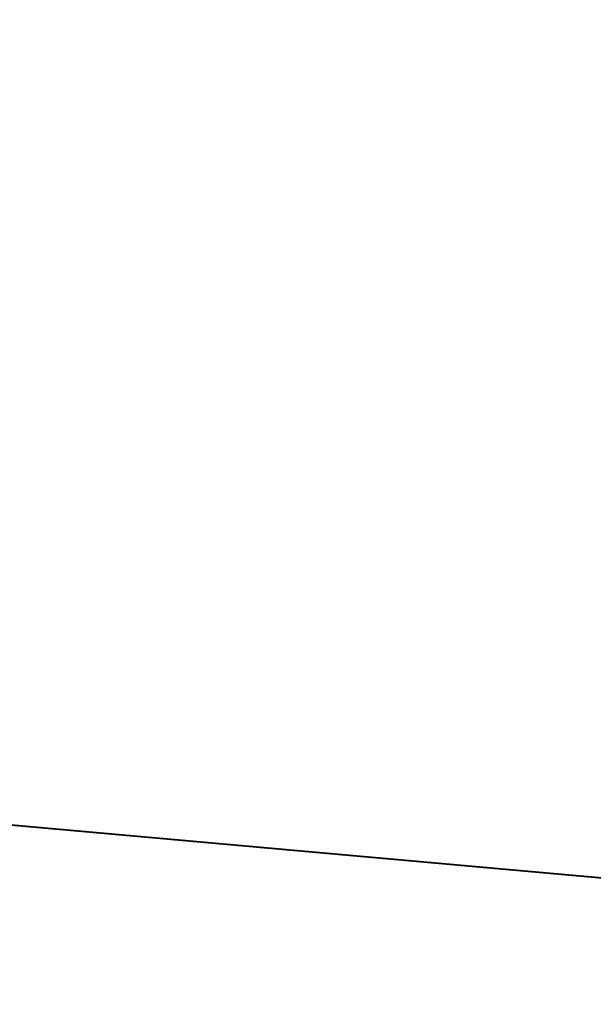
# Model space of a CAD drawing. Header units: millimetres. Extents: x -88 to 21, y -209 to 71.
# Tile 100 of 256: x 0.161 to 0.522, y -16.594 to -15.974. Entities that reach past the tile are written whole.
import ezdxf

# ---------------------------------------------------------------- set-up
doc = ezdxf.new("R2010")
doc.units = ezdxf.units.MM
doc.layers.add('P-SANR-FIXT', color=6, linetype='Continuous', lineweight=30)

# ---------------------------------------------------------------- blocks, each defined once
blk = doc.blocks.new('FFAST606-501500BF0 - 3D_FFAST606-501500BF0_D0_ipt-111266-View 1')
at = {"layer": 'P-SANR-FIXT', "lineweight": 40}
mesh = blk.add_polyface(dxfattribs=at)
corners = [(16.07804, 50.3, 4.34421), (16.59435, 50.3, -1.41521), (15.11106, 50.3, -7.00222), (11.8026, 50.3, -11.75049), (7.07194, 50.3, -15.07856), (1.48933, 50.3, -16.58786), (-4.27733, 50.3, -16.09596), (-9.52152, 50.3, -13.66441), (-13.62283, 50.3, -9.58091), (-16.07804, 50.3, -4.34421), (-16.59435, 50.3, 1.41519), (-15.11109, 50.3, 7.00216), (-11.8026, 50.3, 11.75049), (-7.07212, 50.3, 15.07848), (-1.48936, 50.3, 16.58786), (4.27723, 50.3, 16.09598), (9.52142, 50.3, 13.66448), (13.62279, 50.3, 9.58096), (-12.97435, 50.3, 0.81628), (-12.99358, 50.3, 0.40834), (-13, 50.3), (-9.33564, 50.3, -9.04687), (-0.40834, 50.3, -12.99358), (8.74916, 50.3, -9.6152), (12.97435, 50.3, -0.81628), (9.75144, 50.3, 8.59705), (0.81628, 50.3, 12.97435), (-8.59705, 50.3, 9.75144)]
mesh.append_faces([[corners[k] for k in face] for face in [(26, 16, 25), (8, 21, 7)]], dxfattribs={"vtx0": -1, "vtx1": -1})
mesh.append_faces([[corners[k] for k in face] for face in [(10, 19, 20, 9), (9, 20, 21, 8), (24, 1, 2, 23), (4, 22, 23, 3)]], dxfattribs={"vtx0": -1, "vtx2": -1})
mesh.append_faces([[corners[k] for k in face] for face in [(25, 16, 17, 0)]], dxfattribs={"vtx0": -1, "vtx3": -1})
mesh.append_faces([[corners[k] for k in face] for face in [(12, 13, 27, 11), (27, 18, 11), (15, 16, 26, 14), (5, 6, 22, 4), (2, 3, 23)]], dxfattribs={"vtx1": -1, "vtx2": -1})
mesh.append_faces([[corners[k] for k in face] for face in [(26, 27, 13, 14), (10, 11, 18, 19), (24, 25, 0, 1), (6, 7, 21, 22)]], dxfattribs={"vtx1": -1, "vtx3": -1})
blk = doc.blocks.new('FFAST606-501500BF0 - Winston Deck Mounted Kitchen Mono _Lever Handle_-111267-View 1')
at = {"extrusion": (-1, 0, 0)}
blk.add_blockref('FFAST606-501500BF0 - 3D_FFAST606-501500BF0_D0_ipt-111266-View 1', (0, 0), dxfattribs=at)

msp = doc.modelspace()

# ---------------------------------------------------------------- block references
at = {"layer": 'P-SANR-FIXT', "lineweight": 40}
msp.add_blockref('FFAST606-501500BF0 - Winston Deck Mounted Kitchen Mono _Lever Handle_-111267-View 1', (0, 0), dxfattribs=at)

doc.saveas('drawing.dxf')
